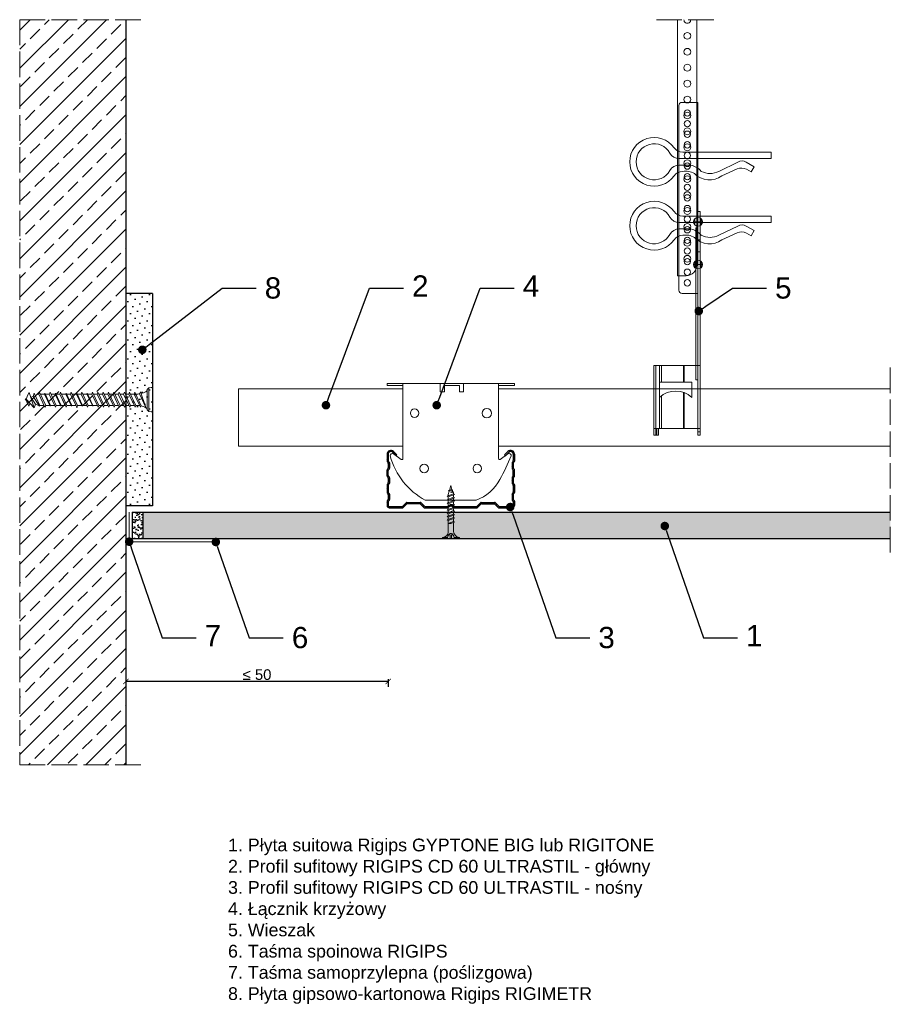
# Model space of a CAD drawing. Header units: millimetres. Extents: x 1535 to 1945, y 1166 to 1630.
import ezdxf
from ezdxf import colors
from ezdxf.entities.mleader import LeaderData, LeaderLine
from ezdxf.math import Vec2, Vec3

# ---------------------------------------------------------------- set-up
doc = ezdxf.new("R2010")
doc.units = ezdxf.units.MM
doc.linetypes.add('ACAD_ISO02W100', pattern=[15, 12, -3])
for name, color, linetype, lineweight in [('_RIGIPS AKCESORIA', 7, 'Continuous', 18), ('_RIGIPS G-K', 7, 'Continuous', 25), ('_RIGIPS PROFIL', 7, 'Continuous', 18), ('KRESKOWANIE', 7, 'Continuous', 9), ('OPISY', 7, 'Continuous', 9), ('PRZERYWANA', 7, 'ACAD_ISO02W100', 9), ('WYMIARY', 7, 'Continuous', 25)]:
    doc.layers.add(name, color=color, linetype=linetype, lineweight=lineweight)
doc.styles.get("Standard").update_dxf_attribs({"font": 'arial.ttf'})
doc.dimstyles.new('ISO-25', dxfattribs={"dimtxt": 5, "dimasz": 2.5, "dimexe": 2.5, "dimexo": 0.625, "dimtad": 1, "dimtxsty": 'Standard', "dimblk": 'ARCHTICK', "dimcen": 2.5, "dimadec": 0, "dimazin": 0, "dimtfac": 1, "dimtmove": 0, "dimatfit": 3, "dimfxl": 1, "dimfxlon": 1, "dimarcsym": 0})

# ---------------------------------------------------------------- blocks, each defined once
blk = doc.blocks.new('TN 25')
at = {"layer": '_RIGIPS AKCESORIA'}
for p, q in [((0, -0.84), (0, 7.16)), ((0, 7.16), (0.46, 7.16)), ((0.46, 4.78), (0, 4.78)), ((0.46, 7.16), (0.46, 4.78)), ((8.47, 4.46), (8.79, 5)), ((8.79, 5), (9.93, 2.01)), ((10.1, 4.46), (10.41, 5)), ((10.41, 5), (11.56, 2.01)), ((11.67, 4.46), (11.99, 5)), ((11.99, 5), (13.14, 2.01)), ((13.21, 4.46), (13.52, 5)), ((13.52, 5), (14.67, 2.01)), ((14.8, 4.46), (15.12, 5)), ((15.12, 5), (16.26, 2.01)), ((16.42, 4.46), (16.73, 5)), ((16.73, 5), (17.88, 2.01)), ((17.99, 4.46), (18.31, 5)), ((18.31, 5), (19.45, 2.01)), ((19.68, 4.46), (20, 5)), ((20, 5), (21.14, 2.01)), ((0, 3.5), (1.77, 3.5)), ((0, 2.83), (1.77, 2.83)), ((0.46, 1.64), (0, 1.64)), ((0.46, -0.84), (0.46, 1.64)), ((1.77, 3.5), (1.77, 4.2)), ((1.77, 2.83), (1.77, 2.18)), ((3.02, 4.46), (8.47, 4.46)), ((7.49, 2.01), (3.55, 2.01)), ((7.12, 4.46), (7.12, 3.18)), ((8.03, 2.01), (7.12, 4.46)), ((7.12, 3.18), (7.65, 1.53)), ((7.65, 1.53), (8.03, 2.01)), ((9.41, 2.01), (8.03, 2.01)), ((9.61, 1.51), (8.47, 4.46)), ((9, 4.46), (10.1, 4.46)), ((9.93, 2.01), (9.61, 1.51)), ((11.04, 2.01), (9.93, 2.01)), ((11.23, 1.51), (10.1, 4.46)), ((10.62, 4.46), (11.67, 4.46)), ((11.56, 2.01), (11.23, 1.51)), ((12.61, 2.01), (11.56, 2.01)), ((12.81, 1.51), (11.67, 4.46)), ((12.2, 4.46), (13.21, 4.46)), ((13.14, 2.01), (12.81, 1.51)), ((14.15, 2.01), (13.14, 2.01)), ((14.34, 1.51), (13.21, 4.46)), ((13.73, 4.46), (14.8, 4.46)), ((14.67, 2.01), (14.34, 1.51)), ((15.74, 2.01), (14.67, 2.01)), ((15.94, 1.51), (14.8, 4.46)), ((15.33, 4.46), (16.42, 4.46)), ((16.26, 2.01), (15.94, 1.51)), ((17.36, 2.01), (16.26, 2.01)), ((17.55, 1.51), (16.42, 4.46)), ((16.94, 4.46), (17.99, 4.46)), ((17.88, 2.01), (17.55, 1.51)), ((18.93, 2.01), (17.88, 2.01)), ((19.13, 1.51), (17.99, 4.46)), ((18.52, 4.46), (19.68, 4.46)), ((19.45, 2.01), (19.13, 1.51)), ((19.45, 2.01), (20.62, 2.01)), ((20.82, 1.51), (19.68, 4.46)), ((20.21, 4.46), (20.7, 4.46)), ((20.7, 4.46), (22.28, 3.98)), ((21.14, 2.01), (20.82, 1.51)), ((21.14, 2.01), (21.81, 2.12)), ((21.85, 1.83), (21.67, 3.28)), ((21.67, 3.28), (22.14, 2.4)), ((22.14, 2.4), (21.85, 1.83)), ((22.7, 2.36), (22.14, 2.4)), ((22.28, 3.98), (22.56, 4.37)), ((22.7, 2.36), (22.28, 3.98)), ((22.56, 4.37), (23.03, 2.71)), ((23.03, 2.71), (22.7, 2.36)), ((22.71, 3.85), (25, 3.24)), ((25, 3.24), (23.03, 2.71)), ((0, -0.84), (0.46, -0.84))]:
    blk.add_line(p, q, dxfattribs=at)
for centre, major_axis, ratio, start_param, end_param in [((3.09, 7.67), (0.17, 3.2), 0.826134, 1.773653, 3.180586), ((-0.04, 0.9), (0, 3.93), 0.848176, -0.720942, -0.151112), ((3.37, -1.57), (0.28, 3.57), 0.832181, 0.035984, 1.430787), ((-2.73, 15.91), (0, 14.76), 0.848176, 3.399396, 3.475072), ((0.59, 4.62), (0, 2.81), 0.848176, 3.475072, 3.862535), ((1.66, 3.18), (0, 0.895), 0.848176, -1.552777, -0.720942), ((1.66, 3.18), (0, 0.895), 0.848176, 3.862535, 4.730408)]:
    blk.add_ellipse(centre, major_axis=major_axis, ratio=ratio, start_param=start_param, end_param=end_param, dxfattribs=at)
blk = doc.blocks.new('CD 60 ULTRASTIL')
h = blk.add_hatch()
h.set_pattern_fill('ANSI31', color=256, scale=0.3, style=0)
h.paths.add_polyline_path([(542.88, 684.5, -0.302776), (543.49, 684.5), (544.54, 683.79, 0.148069), (544.85, 683.7), (555.42, 683.7, 0.198912), (555.81, 683.86), (557.38, 685.44, -0.198912), (557.77, 685.6), (563.59, 685.6, -0.198912), (563.98, 685.44), (565.55, 683.86, 0.198912), (565.94, 683.7), (572.18, 683.7, 0.414214), (573.18, 684.7), (573.18, 686.74, 0.198912), (573.02, 687.12), (572.74, 687.4, -0.198912), (572.58, 687.79), (572.58, 689.87, -0.198912), (572.74, 690.26), (573.02, 690.54, 0.198912), (573.18, 690.93), (573.18, 694.47, 0.198912), (573.02, 694.86), (572.74, 695.14, -0.198912), (572.58, 695.53), (572.58, 697.61, -0.198912), (572.74, 698), (573.02, 698.28, 0.198912), (573.18, 698.67), (573.18, 701.47, 0.198912), (573.02, 701.86), (572.74, 702.14, -0.198912), (572.58, 702.53), (572.58, 704.61, -0.198912), (572.74, 705), (573.02, 705.28, 0.198912), (573.18, 705.67), (573.18, 708.9, 0.666128), (570.12, 710.18), (568.55, 708.63), (568.93, 708.24), (570.5, 709.79, -0.666128), (572.63, 708.9), (572.63, 705.9, -0.198912), (572.47, 705.51), (572.19, 705.23, 0.198912), (572.03, 704.84), (572.03, 702.3, 0.198912), (572.19, 701.91), (572.47, 701.63, -0.198912), (572.63, 701.25), (572.63, 698.9, -0.198912), (572.47, 698.51), (572.19, 698.23, 0.198912), (572.03, 697.84), (572.03, 695.3, 0.198912), (572.19, 694.91), (572.47, 694.63, -0.198912), (572.63, 694.25), (572.63, 691.16, -0.198912), (572.47, 690.77), (572.19, 690.49, 0.198912), (572.03, 690.1), (572.03, 687.56, 0.198912), (572.19, 687.17), (572.47, 686.9, -0.198912), (572.63, 686.51), (572.63, 684.7, -0.414214), (572.18, 684.25), (566.17, 684.25, -0.198912), (565.78, 684.41), (564.2, 685.99, 0.198912), (563.82, 686.15), (557.55, 686.15, 0.198912), (557.16, 685.99), (555.58, 684.41, -0.198912), (555.19, 684.25), (545.01, 684.25, -0.148069), (544.71, 684.34), (543.49, 685.16, 0.302776), (542.88, 685.16), (541.65, 684.34, -0.148069), (541.35, 684.25), (531.17, 684.25, -0.198912), (530.78, 684.41), (529.2, 685.99, 0.198912), (528.82, 686.15), (522.55, 686.15, 0.198912), (522.16, 685.99), (520.58, 684.41, -0.198912), (520.19, 684.25), (514.18, 684.25, -0.414214), (513.73, 684.7), (513.73, 686.51, -0.198912), (513.89, 686.9), (514.17, 687.17, 0.198912), (514.33, 687.56), (514.33, 690.1, 0.198912), (514.17, 690.49), (513.89, 690.77, -0.198912), (513.73, 691.16), (513.73, 694.25, -0.198912), (513.89, 694.63), (514.17, 694.91, 0.198912), (514.33, 695.3), (514.33, 697.84, 0.198912), (514.17, 698.23), (513.89, 698.51, -0.198912), (513.73, 698.9), (513.73, 701.25, -0.198912), (513.89, 701.63), (514.17, 701.91, 0.198912), (514.33, 702.3), (514.33, 704.84, 0.198912), (514.17, 705.23), (513.89, 705.51, -0.198912), (513.73, 705.9), (513.73, 708.9, -0.666128), (515.86, 709.79), (517.43, 708.24), (517.81, 708.63), (516.25, 710.18, 0.666128), (513.18, 708.9), (513.18, 705.67, 0.198912), (513.34, 705.28), (513.62, 705, -0.198912), (513.78, 704.61), (513.78, 702.53, -0.198912), (513.62, 702.14), (513.34, 701.86, 0.198912), (513.18, 701.47), (513.18, 698.67, 0.198912), (513.34, 698.28), (513.62, 698, -0.198912), (513.78, 697.61), (513.78, 695.53, -0.198912), (513.62, 695.14), (513.34, 694.86, 0.198912), (513.18, 694.47), (513.18, 690.93, 0.198912), (513.34, 690.54), (513.62, 690.26, -0.198912), (513.78, 689.87), (513.78, 687.79, -0.198912), (513.62, 687.4), (513.34, 687.12, 0.198912), (513.18, 686.74), (513.18, 684.7, 0.414214), (514.18, 683.7), (520.42, 683.7, 0.198912), (520.81, 683.86), (522.38, 685.44, -0.198912), (522.77, 685.6), (528.59, 685.6, -0.198912), (528.98, 685.44), (530.55, 683.86, 0.198912), (530.94, 683.7), (541.51, 683.7, 0.148069), (541.82, 683.79)])
for p, q in [((515.86, 709.79), (517.43, 708.24)), ((516.25, 710.18), (517.81, 708.63)), ((570.12, 710.18), (568.55, 708.63)), ((570.5, 709.79), (568.93, 708.24)), ((513.18, 708.9), (513.18, 705.67)), ((513.34, 705.28), (513.62, 705)), ((513.73, 708.9), (513.73, 705.9)), ((513.89, 705.51), (514.17, 705.23)), ((517.43, 708.24), (517.81, 708.63)), ((568.93, 708.24), (568.55, 708.63)), ((572.47, 705.51), (572.19, 705.23)), ((572.63, 708.9), (572.63, 705.9)), ((573.02, 705.28), (572.74, 705)), ((573.18, 708.9), (573.18, 705.67)), ((513.18, 698.67), (513.18, 701.47)), ((513.34, 701.86), (513.62, 702.14)), ((513.73, 698.9), (513.73, 701.25)), ((513.78, 704.61), (513.78, 702.53)), ((513.89, 701.63), (514.17, 701.91)), ((514.33, 704.84), (514.33, 702.3)), ((572.03, 704.84), (572.03, 702.3)), ((572.47, 701.63), (572.19, 701.91)), ((572.58, 704.61), (572.58, 702.53)), ((572.63, 698.9), (572.63, 701.25)), ((573.02, 701.86), (572.74, 702.14)), ((573.18, 698.67), (573.18, 701.47)), ((513.34, 698.28), (513.62, 698)), ((513.78, 697.61), (513.78, 695.53)), ((513.89, 698.51), (514.17, 698.23)), ((514.33, 697.84), (514.33, 695.3)), ((572.03, 697.84), (572.03, 695.3)), ((572.47, 698.51), (572.19, 698.23)), ((572.58, 697.61), (572.58, 695.53)), ((573.02, 698.28), (572.74, 698)), ((513.18, 694.47), (513.18, 690.93)), ((513.34, 694.86), (513.62, 695.14)), ((513.73, 694.25), (513.73, 691.16)), ((513.89, 694.63), (514.17, 694.91)), ((572.47, 694.63), (572.19, 694.91)), ((572.63, 694.25), (572.63, 691.16)), ((573.02, 694.86), (572.74, 695.14)), ((573.18, 694.47), (573.18, 690.93)), ((513.18, 686.74), (513.18, 684.7)), ((513.34, 690.54), (513.62, 690.26)), ((513.34, 687.12), (513.62, 687.4)), ((513.73, 686.51), (513.73, 684.7)), ((513.78, 689.87), (513.78, 687.79)), ((513.89, 690.77), (514.17, 690.49)), ((513.89, 686.9), (514.17, 687.17)), ((514.33, 690.1), (514.33, 687.56)), ((572.03, 690.1), (572.03, 687.56)), ((572.47, 690.77), (572.19, 690.49)), ((572.47, 686.9), (572.19, 687.17)), ((572.58, 689.87), (572.58, 687.79)), ((572.63, 686.51), (572.63, 684.7)), ((573.02, 690.54), (572.74, 690.26)), ((573.02, 687.12), (572.74, 687.4)), ((573.18, 686.74), (573.18, 684.7)), ((514.18, 684.25), (520.19, 684.25)), ((514.18, 683.7), (520.42, 683.7)), ((520.58, 684.41), (522.16, 685.99)), ((520.81, 683.86), (522.38, 685.44)), ((522.55, 686.15), (528.82, 686.15)), ((528.59, 685.6), (522.77, 685.6)), ((530.55, 683.86), (528.98, 685.44)), ((530.78, 684.41), (529.2, 685.99)), ((530.94, 683.7), (541.51, 683.7)), ((531.17, 684.25), (541.35, 684.25)), ((541.65, 684.34), (542.88, 685.16)), ((541.82, 683.79), (542.88, 684.5)), ((544.71, 684.34), (543.49, 685.16)), ((544.54, 683.79), (543.49, 684.5)), ((544.85, 683.7), (555.42, 683.7)), ((545.01, 684.25), (555.19, 684.25)), ((555.58, 684.41), (557.16, 685.99)), ((555.81, 683.86), (557.38, 685.44)), ((557.55, 686.15), (563.82, 686.15)), ((557.77, 685.6), (563.59, 685.6)), ((565.55, 683.86), (563.98, 685.44)), ((565.78, 684.41), (564.2, 685.99)), ((565.94, 683.7), (572.18, 683.7)), ((566.17, 684.25), (572.18, 684.25))]:
    blk.add_line(p, q)
for centre, radius, start, end in [((514.98, 708.9), 1.8, 45.3251, 180), ((514.98, 708.9), 1.25, 45.3251, 180), ((571.38, 708.9), 1.8, 360, 134.6749), ((571.38, 708.9), 1.25, 360, 134.6749), ((513.73, 705.67), 0.55, 180, 225), ((513.23, 704.61), 0.55, 0, 45), ((514.28, 705.9), 0.55, 180, 225), ((513.78, 704.84), 0.55, 0, 45), ((572.58, 704.84), 0.55, 135, 180), ((572.08, 705.9), 0.55, 315, 0), ((573.13, 704.61), 0.55, 135, 180), ((572.63, 705.67), 0.55, 315, 0), ((513.73, 701.47), 0.55, 135, 180), ((513.23, 702.53), 0.55, 315, 0), ((514.28, 701.25), 0.55, 135, 180), ((513.78, 702.3), 0.55, 315, 0), ((572.58, 702.3), 0.55, 180, 225), ((572.08, 701.25), 0.55, 0, 45), ((573.13, 702.53), 0.55, 180, 225), ((572.63, 701.47), 0.55, 0, 45), ((513.73, 698.67), 0.55, 180, 225), ((513.23, 697.61), 0.55, 360, 45), ((514.28, 698.9), 0.55, 180, 225), ((513.78, 697.84), 0.55, 0, 45), ((572.58, 697.84), 0.55, 135, 180), ((572.08, 698.9), 0.55, 315, 0), ((573.13, 697.61), 0.55, 135, 180), ((572.63, 698.67), 0.55, 315, 0), ((513.73, 694.47), 0.55, 135, 180), ((513.23, 695.53), 0.55, 315, 0), ((514.28, 694.25), 0.55, 135, 180), ((514.28, 691.16), 0.55, 180, 225), ((513.78, 695.3), 0.55, 315, 0), ((572.58, 695.3), 0.55, 180, 225), ((572.08, 694.25), 0.55, 0, 45), ((572.08, 691.16), 0.55, 315, 0), ((573.13, 695.53), 0.55, 180, 225), ((572.63, 694.47), 0.55, 0, 45), ((513.73, 690.93), 0.55, 180, 225), ((513.73, 686.74), 0.55, 135, 180), ((513.23, 689.87), 0.55, 0, 45), ((513.23, 687.79), 0.55, 315, 0), ((514.28, 686.51), 0.55, 135, 180), ((513.78, 690.1), 0.55, 360, 45), ((513.78, 687.56), 0.55, 315, 360), ((572.58, 690.1), 0.55, 135, 180), ((572.58, 687.56), 0.55, 180, 225), ((572.08, 686.51), 0.55, 360, 45), ((573.13, 689.87), 0.55, 135, 180), ((573.13, 687.79), 0.55, 180, 225), ((572.63, 690.93), 0.55, 315, 0), ((572.63, 686.74), 0.55, 360, 45), ((514.18, 684.7), 1, 180, 270), ((514.18, 684.7), 0.45, 180, 270), ((520.19, 684.8), 0.55, 270, 315), ((520.42, 684.25), 0.55, 270, 315), ((522.55, 685.6), 0.55, 90, 135), ((522.77, 685.05), 0.55, 90, 135), ((528.59, 685.05), 0.55, 45, 90), ((528.82, 685.6), 0.55, 45, 90), ((530.94, 684.25), 0.55, 225, 270), ((531.17, 684.8), 0.55, 225, 270), ((541.35, 684.8), 0.55, 270, 303.6901), ((541.51, 684.25), 0.55, 270, 303.6901), ((543.18, 684.7), 0.55, 56.3099, 123.6901), ((543.18, 684.04), 0.55, 56.3099, 123.6901), ((544.85, 684.25), 0.55, 236.3099, 270), ((545.01, 684.8), 0.55, 236.3099, 270), ((555.19, 684.8), 0.55, 270, 315), ((555.42, 684.25), 0.55, 270, 315), ((557.55, 685.6), 0.55, 90, 135), ((557.77, 685.05), 0.55, 90, 135), ((563.59, 685.05), 0.55, 45, 90), ((563.82, 685.6), 0.55, 45, 90), ((565.94, 684.25), 0.55, 225, 270), ((566.17, 684.8), 0.55, 225, 270), ((572.18, 684.7), 1, 270, 0), ((572.18, 684.7), 1, 270, 360), ((572.18, 684.7), 0.45, 270, 360)]:
    blk.add_arc(centre, radius, start, end)
blk = doc.blocks.new('Lacznik krzyzowy (widok2)')
at = {"layer": '_RIGIPS AKCESORIA'}
for p, q in [((94.8, 91.5, 218.36), (94.8, 90.5, 218.36)), ((94.8, 91.5, 218.36), (154.8, 91.5, 218.36)), ((94.8, 90.5, 218.36), (102.3, 90.5, 218.36)), ((102.3, 56.15, 218.36), (102.3, 91.5, 218.36)), ((119.8, 91.5, 218.36), (119.8, 87.5, 218.36)), ((130.8, 91.5, 218.36), (119.8, 91.5, 218.36)), ((121.8, 87.5, 218.36), (121.8, 90.5, 218.36)), ((121.8, 90.5, 218.36), (128.85, 90.5, 218.36)), ((128.85, 90.5, 218.36), (128.85, 87.5, 218.36)), ((130.85, 91.5, 218.36), (130.85, 87.5, 218.36)), ((147.3, 91.5, 218.36), (147.3, 56.15, 218.36)), ((154.8, 90.5, 218.36), (147.3, 90.5, 218.36)), ((154.8, 91.5, 218.36), (154.8, 90.5, 218.36)), ((119.8, 87.5, 218.36), (121.8, 87.5, 218.36)), ((128.85, 87.5, 218.36), (130.85, 87.5, 218.36)), ((97.87, 58.35, 218.36), (101.51, 55.74, 218.36)), ((148.09, 55.74, 218.36), (151.73, 58.35, 218.36)), ((136.8, 36.5, 218.36), (112.81, 36.5, 218.36))]:
    blk.add_line(p, q, dxfattribs=at)
for centre, radius in [((107.8, 77.5, 218.36), 2), ((141.8, 77.5, 218.36), 2.24), ((112.3, 51.5, 218.36), 2), ((137.3, 51.5, 218.36), 2)]:
    blk.add_circle(centre, radius, dxfattribs=at)
for centre, radius, start, end in [((97.29, 57.53, 218.36), 1, 122.1388, 189.8152), ((129.23, 66.45, 218.36), 34.16, 195.4351, 241.2658), ((97.29, 57.53, 218.36), 1, 54.4623, 122.1388), ((101.8, 56.15, 218.36), 0.5, 234.4623, 0), ((147.8, 56.15, 218.36), 0.5, 180, 305.5377), ((20.47, 114.78, 218.36), 144.71, 331.7398, 336.6225), ((152.32, 57.53, 218.36), 1, 350.1848, 125.5377), ((129.12, 56.49, 218.36), 21.41, 291.013, 331.4749)]:
    blk.add_arc(centre, radius, start, end, dxfattribs=at)
blk = doc.blocks.new('wieszak noniuszowy bok')
at = {"layer": '_RIGIPS AKCESORIA', "lineweight": 0}
for p, q in [((1392.48, 5181.36), (1399.98, 5181.36)), ((1399.98, 5024.65), (1399.98, 5181.36)), ((1390.98, 5092.86), (1390.98, 5179.86)), ((1399.98, 5129.95), (1399.97, 5129.95)), ((1399.98, 5129.95), (1401, 5129.95)), ((1401, 5129.95), (1401, 5024.65)), ((1401, 5129.95), (1401, 5129.95)), ((1398.54, 5126.58), (1398.54, 5123.65)), ((1399.98, 5126.06), (1399.98, 5102.02)), ((1401.42, 5126.58), (1401.42, 5123.65)), ((1398.96, 5122.28), (1399.98, 5122.28)), ((1398.96, 5122.28), (1399.98, 5122.28)), ((1398.96, 5122.28), (1398.96, 5050.72)), ((1399.98, 5116.66), (1401, 5116.66)), ((1399.98, 5116.63), (1399.98, 5116.66)), ((1399.98, 5116.66), (1399.98, 5116.63)), ((1399.98, 5116.62), (1399.98, 5116.63)), ((1399.98, 5116.63), (1399.98, 5116.56)), ((1399.98, 5116.55), (1399.98, 5116.63)), ((1399.98, 5116.63), (1399.98, 5116.55)), ((1399.98, 5116.55), (1399.98, 5116.62)), ((1399.98, 5116.56), (1399.98, 5116.43)), ((1399.98, 5116.42), (1399.98, 5116.55)), ((1399.98, 5116.41), (1399.98, 5116.55)), ((1399.98, 5116.55), (1399.98, 5116.41)), ((1399.98, 5116.43), (1399.98, 5116.25)), ((1399.98, 5116.24), (1399.98, 5116.42)), ((1399.98, 5116.21), (1399.98, 5116.41)), ((1399.98, 5116.41), (1399.98, 5116.21)), ((1399.98, 5116.25), (1399.98, 5116.01)), ((1399.98, 5116), (1399.98, 5116.24)), ((1399.98, 5115.97), (1399.98, 5116.21)), ((1399.98, 5116.21), (1399.98, 5115.97)), ((1399.98, 5116.01), (1399.98, 5115.74)), ((1399.98, 5115.71), (1399.98, 5116)), ((1399.98, 5115.69), (1399.98, 5115.97)), ((1399.98, 5115.97), (1399.98, 5115.69)), ((1399.98, 5115.74), (1399.98, 5115.41)), ((1399.98, 5115.38), (1399.98, 5115.71)), ((1399.98, 5115.37), (1399.98, 5115.69)), ((1399.98, 5115.69), (1399.98, 5115.37)), ((1399.98, 5115.41), (1399.98, 5115.05)), ((1399.98, 5115.02), (1399.98, 5115.38)), ((1399.98, 5115.02), (1399.98, 5115.37)), ((1399.98, 5115.37), (1399.98, 5115.02)), ((1399.98, 5115.05), (1399.98, 5114.67)), ((1399.98, 5114.65), (1399.98, 5115.02)), ((1399.98, 5114.64), (1399.98, 5115.02)), ((1399.98, 5115.02), (1399.98, 5114.64)), ((1399.98, 5114.67), (1399.98, 5114.28)), ((1399.98, 5114.25), (1399.98, 5114.65)), ((1399.98, 5114.25), (1399.98, 5114.64)), ((1399.98, 5114.64), (1399.98, 5114.25)), ((1399.98, 5114.28), (1399.98, 5113.88)), ((1399.98, 5113.85), (1399.98, 5114.25)), ((1399.98, 5113.84), (1399.98, 5114.25)), ((1399.98, 5114.25), (1399.98, 5113.84)), ((1399.98, 5113.88), (1399.98, 5113.48)), ((1399.98, 5113.46), (1399.98, 5113.85)), ((1399.98, 5113.84), (1399.98, 5113.44)), ((1399.98, 5113.44), (1399.98, 5113.84)), ((1399.98, 5113.48), (1399.98, 5113.1)), ((1399.98, 5113.07), (1399.98, 5113.46)), ((1399.98, 5113.44), (1399.98, 5113.06)), ((1399.98, 5113.06), (1399.98, 5113.44)), ((1399.98, 5113.1), (1399.98, 5112.75)), ((1399.98, 5112.72), (1399.98, 5113.07)), ((1399.98, 5113.06), (1399.98, 5112.68)), ((1399.98, 5112.68), (1399.98, 5113.06)), ((1399.98, 5112.75), (1399.98, 5112.42)), ((1399.98, 5112.4), (1399.98, 5112.72)), ((1399.98, 5112.68), (1399.98, 5112.33)), ((1399.98, 5112.33), (1399.98, 5112.68)), ((1399.98, 5112.42), (1399.98, 5112.14)), ((1399.98, 5112.12), (1399.98, 5112.4)), ((1399.98, 5112.33), (1399.98, 5112)), ((1399.98, 5112), (1399.98, 5112.33)), ((1399.98, 5112.14), (1399.98, 5111.9)), ((1399.98, 5111.89), (1399.98, 5112.12)), ((1399.98, 5112), (1399.98, 5111.72)), ((1399.98, 5111.72), (1399.98, 5112)), ((1399.98, 5111.9), (1399.98, 5111.72)), ((1399.98, 5111.72), (1399.98, 5111.89)), ((1399.98, 5111.72), (1399.98, 5111.6)), ((1399.98, 5111.59), (1399.98, 5111.72)), ((1399.98, 5111.72), (1399.98, 5111.48)), ((1399.98, 5111.48), (1399.98, 5111.72)), ((1399.98, 5111.6), (1399.98, 5111.54)), ((1399.98, 5111.53), (1399.98, 5111.59)), ((1399.98, 5111.54), (1399.98, 5111.53)), ((1399.98, 5111.48), (1399.98, 5111.29)), ((1399.98, 5111.29), (1399.98, 5111.48)), ((1399.98, 5111.29), (1399.98, 5111.15)), ((1399.98, 5111.15), (1399.98, 5111.29)), ((1399.98, 5111.15), (1399.98, 5111.06)), ((1399.98, 5111.06), (1399.98, 5111.15)), ((1399.98, 5111.06), (1399.98, 5111.04)), ((1399.98, 5111.04), (1399.98, 5111.06)), ((1399.98, 5111.04), (1401, 5111.04)), ((1398.54, 5106.42), (1398.54, 5103.49)), ((1401.42, 5106.42), (1401.42, 5103.49)), ((1399.98, 5102.02), (1399.98, 5102.1)), ((1399.98, 5091.36), (1392.48, 5091.36)), ((1400.98, 5057.36), (1379.24, 5057.36)), ((1379.24, 5057.36), (1379.24, 5024.65)), ((1380.12, 5057.36), (1380.12, 5024.65)), ((1381.9, 5057.36), (1381.9, 5049.5)), ((1382.79, 5057.36), (1382.79, 5049.5)), ((1393.13, 5057.36), (1393.13, 5049.5)), ((1393.4, 5057.36), (1393.4, 5049.5)), ((1400.98, 5057.36), (1401, 5057.36)), ((1401, 5057.36), (1400.98, 5057.36)), ((1398.96, 5050.72), (1399.98, 5050.72)), ((1381.81, 5042.35), (1381.81, 5049.5)), ((1397.14, 5049.5), (1381.81, 5049.5)), ((1397.14, 5042.35), (1397.14, 5049.5)), ((1381.9, 5042.43), (1381.9, 5027.72)), ((1382.79, 5043.18), (1382.79, 5027.72)), ((1393.13, 5044.79), (1393.13, 5027.72)), ((1393.4, 5044.69), (1393.4, 5027.72)), ((1379.24, 5027.72), (1401, 5027.72)), ((1380.57, 5027.72), (1380.57, 5024.65)), ((1381.46, 5024.65), (1381.46, 5027.72)), ((1379.24, 5024.65), (1381.46, 5024.65)), ((1399.98, 5026.19), (1401, 5026.19)), ((1401, 5024.65), (1399.98, 5024.65))]:
    blk.add_line(p, q, dxfattribs=at)
at = {"layer": '_RIGIPS AKCESORIA'}
for p, q in [((1397.92, 5125.12), (1402.03, 5125.12)), ((1397.92, 5104.96), (1402.03, 5104.96))]:
    blk.add_line(p, q, dxfattribs=at)
for centre, radius in [((1394.98, 5176.36), 1.5), ((1394.98, 5171.36), 1.5), ((1394.98, 5166.36), 1.5), ((1394.98, 5161.36), 1.5), ((1394.98, 5156.36), 1.5), ((1394.98, 5151.36), 1.5), ((1394.98, 5146.36), 1.5), ((1394.98, 5141.36), 1.5), ((1394.98, 5136.36), 1.5), ((1394.98, 5131.36), 1.5), ((1394.98, 5126.36), 1.5), ((1399.98, 5125.12), 2.06), ((1394.98, 5121.36), 1.5), ((1394.98, 5116.36), 1.5), ((1394.98, 5111.36), 1.5), ((1394.98, 5106.36), 1.5), ((1399.98, 5104.96), 2.06), ((1394.98, 5101.36), 1.5), ((1394.98, 5096.36), 1.5)]:
    blk.add_circle(centre, radius, dxfattribs=at)
at = {"layer": '_RIGIPS AKCESORIA', "lineweight": 0}
for centre, start, end in [((1392.48, 5179.86), 90, 180), ((1392.48, 5092.86), 180, 270)]:
    blk.add_arc(centre, 1.5, start, end, dxfattribs=at)
at = {"layer": '_RIGIPS AKCESORIA'}
blk.add_arc((1389.48, 5034.29), 11.12, 46.445, 133.4017, dxfattribs=at)
blk = doc.blocks.new('klamra')
at = {"layer": '_RIGIPS AKCESORIA'}
for p, q in [((6828.19, 2764.92), (6828.19, 2806.53)), ((6831.19, 2764.92), (6831.19, 2808.19)), ((6834.19, 2802.92), (6834.19, 2808.19)), ((6832.87, 2780.55), (6837.19, 2789.57)), ((6839.31, 2788.09), (6836.06, 2780.95)), ((6832.86, 2776.63), (6835, 2772.92)), ((6835, 2772.92), (6837.38, 2774.29)), ((6836.19, 2776.54), (6837.38, 2774.29)), ((6831.19, 2764.92), (6828.19, 2764.92))]:
    blk.add_line(p, q, dxfattribs=at)
for centre, radius, start, end in [((6832.69, 2820.02), 11.5, 305.1527, 234.8473), ((6832.69, 2820.02), 8.5, 298.7822, 241.2178), ((6823.19, 2806.53), 5, 0, 54.8473), ((6826.19, 2808.19), 5, 0, 61.2178), ((6839.19, 2808.19), 5, 118.7822, 180), ((6842.19, 2806.53), 5, 125.1527, 180), ((6845.23, 2805.18), 8.16, 170.4436, 210.2847), ((6843.93, 2805.32), 10.09, 195.2653, 228.1308), ((6829.23, 2793.69), 8.97, 332.6387, 27.3613), ((6831.19, 2793.92), 10, 324.3132, 45.573), ((6835.87, 2778.58), 3.59, 146.8414, 212.9715), ((6840.61, 2778.88), 5, 155.5109, 207.8622)]:
    blk.add_arc(centre, radius, start, end, dxfattribs=at)
blk = doc.blocks.new('noniusz uciety')
at = {"layer": '_RIGIPS AKCESORIA'}
for p, q in [((1663.33, 1509.33), (1663.33, 1629.95)), ((1672.33, 1514.33), (1672.33, 1629.95)), ((1667.33, 1509.33), (1663.33, 1509.33))]:
    blk.add_line(p, q, dxfattribs=at)
for centre in [(1667.88, 1622.34), (1667.88, 1614.84), (1667.88, 1607.34), (1667.88, 1599.84), (1667.88, 1592.34), (1667.88, 1584.84), (1667.88, 1577.34), (1667.88, 1569.84), (1667.88, 1562.34), (1667.88, 1554.84), (1667.88, 1547.34), (1667.88, 1539.84), (1667.88, 1532.34), (1667.88, 1524.84), (1667.88, 1517.34)]:
    blk.add_circle(centre, 1.6, dxfattribs=at)
for centre, radius, start, end in [((1667.88, 1629.84), 1.6, 175.8835, 4.1165), ((1667.33, 1514.33), 5, 270, 0)]:
    blk.add_arc(centre, radius, start, end, dxfattribs=at)
blk = doc.blocks.new('kolek beton 65')
at = {"layer": '_RIGIPS AKCESORIA'}
for p, q in [((-68.91, -931.37), (-69.76, -932.23)), ((-67.81, -931.28), (-68.91, -931.37)), ((-68.91, -942.59), (-68.91, -931.37)), ((-67.26, -942.18), (-67.26, -931.78)), ((-126.91, -936.37), (-127.26, -936.98)), ((-126.9, -936.83), (-127.26, -936.98)), ((-127.02, -936.57), (-125.7, -939.37)), ((-125.41, -940.08), (-126.91, -936.37)), ((-126.69, -936.74), (-126.75, -936.77)), ((-125.96, -934.72), (-126.69, -936.74)), ((-126.69, -936.74), (-122.91, -940.73)), ((-125.3, -933.58), (-125.96, -934.72)), ((-122.91, -940.73), (-125.3, -933.58)), ((-123.47, -935.41), (-124.54, -935.85)), ((-122.3, -939.04), (-124.54, -935.85)), ((-122.93, -933.94), (-123.47, -935.41)), ((-123.47, -935.41), (-120.37, -939.96)), ((-120.25, -939.63), (-122.93, -933.94)), ((-120.86, -934.33), (-122.44, -934.98)), ((-120.81, -934.33), (-120.86, -934.33)), ((-120.48, -933.42), (-120.81, -934.33)), ((-117.85, -940.54), (-120.81, -934.33)), ((-117.51, -939.63), (-120.48, -933.42)), ((-118.08, -934.33), (-120.05, -934.33)), ((-117.93, -933.94), (-118.08, -934.33)), ((-118.08, -934.33), (-115.39, -940.02)), ((-115.25, -939.63), (-117.93, -933.94)), ((-115.81, -934.33), (-117.73, -934.33)), ((-115.48, -933.42), (-115.81, -934.33)), ((-112.85, -940.54), (-115.81, -934.33)), ((-112.51, -939.63), (-115.48, -933.42)), ((-113.08, -934.33), (-115.05, -934.33)), ((-112.93, -933.94), (-113.08, -934.33)), ((-113.08, -934.33), (-110.39, -940.02)), ((-110.25, -939.63), (-112.93, -933.94)), ((-110.81, -934.33), (-112.73, -934.33)), ((-110.48, -933.42), (-110.81, -934.33)), ((-110.48, -933.42), (-110.81, -934.33)), ((-108.28, -939.63), (-110.81, -934.33)), ((-107.85, -940.54), (-110.81, -934.33)), ((-107.51, -939.63), (-110.48, -933.42)), ((-108.08, -934.33), (-110.05, -934.33)), ((-107.51, -939.63), (-110.05, -934.33)), ((-107.93, -933.94), (-108.08, -934.33)), ((-108.08, -934.33), (-105.39, -940.02)), ((-105.25, -939.63), (-107.93, -933.94)), ((-105.81, -934.33), (-107.73, -934.33)), ((-105.48, -933.42), (-105.81, -934.33)), ((-102.85, -940.54), (-105.81, -934.33)), ((-102.51, -939.63), (-105.48, -933.42)), ((-103.08, -934.33), (-105.05, -934.33)), ((-102.93, -933.94), (-103.08, -934.33)), ((-103.08, -934.33), (-100.39, -940.02)), ((-100.25, -939.63), (-102.93, -933.94)), ((-100.81, -934.33), (-102.73, -934.33)), ((-100.48, -933.42), (-100.81, -934.33)), ((-97.85, -940.54), (-100.81, -934.33)), ((-97.51, -939.63), (-100.48, -933.42)), ((-98.08, -934.33), (-100.05, -934.33)), ((-97.93, -933.94), (-98.08, -934.33)), ((-98.08, -934.33), (-95.39, -940.02)), ((-95.25, -939.63), (-97.93, -933.94)), ((-95.81, -934.33), (-97.73, -934.33)), ((-95.48, -933.42), (-95.81, -934.33)), ((-92.85, -940.54), (-95.81, -934.33)), ((-92.51, -939.63), (-95.48, -933.42)), ((-93.31, -934.33), (-95.05, -934.33)), ((-92.98, -933.42), (-93.31, -934.33)), ((-90.35, -940.54), (-93.31, -934.33)), ((-90.01, -939.63), (-92.98, -933.42)), ((-90.81, -934.33), (-92.55, -934.33)), ((-90.48, -933.42), (-90.81, -934.33)), ((-87.85, -940.54), (-90.81, -934.33)), ((-87.51, -939.63), (-90.48, -933.42)), ((-88.31, -934.33), (-90.05, -934.33)), ((-87.98, -933.42), (-88.31, -934.33)), ((-85.35, -940.54), (-88.31, -934.33)), ((-85.01, -939.63), (-87.98, -933.42)), ((-85.81, -934.33), (-87.55, -934.33)), ((-85.48, -933.42), (-85.81, -934.33)), ((-82.85, -940.54), (-85.81, -934.33)), ((-82.51, -939.63), (-85.48, -933.42)), ((-83.31, -934.33), (-85.05, -934.33)), ((-82.98, -933.42), (-83.31, -934.33)), ((-80.35, -940.54), (-83.31, -934.33)), ((-80.01, -939.63), (-82.98, -933.42)), ((-80.81, -934.33), (-82.55, -934.33)), ((-80.48, -933.42), (-80.81, -934.33)), ((-77.85, -940.54), (-80.81, -934.33)), ((-77.51, -939.63), (-80.48, -933.42)), ((-80.05, -934.33), (-78.31, -934.33)), ((-77.98, -933.42), (-78.31, -934.33)), ((-75.35, -940.54), (-78.31, -934.33)), ((-75.01, -939.63), (-77.98, -933.42)), ((-75.81, -934.33), (-77.55, -934.33)), ((-75.47, -933.37), (-75.81, -934.33)), ((-72.85, -940.54), (-75.81, -934.33)), ((-75.47, -933.37), (-72.61, -939.89)), ((-72.91, -933.23), (-73.27, -934.2)), ((-73.27, -934.2), (-70.43, -940.67)), ((-70.43, -940.67), (-72.91, -933.23)), ((-69.76, -932.23), (-69.76, -941.73)), ((-126.72, -937.2), (-127.26, -936.98)), ((-124.89, -938.64), (-125.41, -940.08)), ((-122.3, -939.04), (-122.91, -940.73)), ((-120.86, -939.63), (-122.3, -939.04)), ((-120.6, -939.63), (-120.86, -939.63)), ((-120.25, -939.63), (-120.37, -939.96)), ((-118.28, -939.63), (-120.25, -939.63)), ((-117.51, -939.63), (-117.85, -940.54)), ((-115.58, -939.63), (-117.51, -939.63)), ((-115.25, -939.63), (-115.39, -940.02)), ((-113.28, -939.63), (-115.25, -939.63)), ((-112.51, -939.63), (-112.85, -940.54)), ((-110.6, -939.63), (-112.51, -939.63)), ((-110.25, -939.63), (-110.39, -940.02)), ((-108.28, -939.63), (-110.25, -939.63)), ((-107.51, -939.63), (-107.85, -940.54)), ((-107.51, -939.63), (-107.85, -940.54)), ((-105.6, -939.63), (-107.51, -939.63)), ((-105.25, -939.63), (-105.39, -940.02)), ((-103.28, -939.63), (-105.25, -939.63)), ((-102.51, -939.63), (-102.91, -940.73)), ((-100.6, -939.63), (-102.51, -939.63)), ((-100.25, -939.63), (-100.41, -940.08)), ((-98.28, -939.63), (-100.25, -939.63)), ((-97.51, -939.63), (-97.85, -940.54)), ((-95.6, -939.63), (-97.51, -939.63)), ((-95.25, -939.63), (-95.39, -940.02)), ((-93.28, -939.63), (-95.25, -939.63)), ((-92.51, -939.63), (-92.85, -940.54)), ((-90.78, -939.63), (-92.51, -939.63)), ((-90.01, -939.63), (-90.35, -940.54)), ((-88.28, -939.63), (-90.01, -939.63)), ((-87.51, -939.63), (-87.85, -940.54)), ((-85.78, -939.63), (-87.51, -939.63)), ((-85.01, -939.63), (-85.35, -940.54)), ((-83.28, -939.63), (-85.01, -939.63)), ((-82.51, -939.63), (-82.85, -940.54)), ((-80.78, -939.63), (-82.51, -939.63)), ((-80.01, -939.63), (-80.35, -940.54)), ((-78.28, -939.63), (-80.01, -939.63)), ((-77.51, -939.63), (-77.85, -940.54)), ((-77.51, -939.63), (-75.78, -939.63)), ((-75.01, -939.63), (-75.35, -940.54)), ((-72.61, -939.89), (-72.85, -940.54)), ((-68.91, -942.59), (-69.76, -941.73)), ((-67.81, -942.68), (-68.91, -942.59))]:
    blk.add_line(p, q, dxfattribs=at)
for centre, radius, start, end in [((-67.76, -931.78), 0.5, 0, 95), ((-74.88, -924.33), 10, 269.0428, 279.2887), ((-74.88, -924.33), 10, 282.9916, 297.2521), ((-70.76, -932.33), 1, 297.387, 0.1192), ((-74.88, -949.63), 10, 80.5289, 90.7633), ((-74.88, -949.63), 10, 62.7479, 76.8682), ((-70.76, -941.63), 1, 359.8807, 62.6128), ((-67.76, -942.18), 0.5, 265, 360)]:
    blk.add_arc(centre, radius, start, end, dxfattribs=at)
blk = doc.blocks.new('_Dot')
at = {"color": 0, "linetype": 'ByBlock', "lineweight": -2}
blk.add_line((-0.5, 0), (-1, 0), dxfattribs=at)
at = {"color": 0, "linetype": 'ByBlock', "const_width": 0.5}
blk.add_lwpolyline([(-0.25, 0, 1), (0.25, 0, 1)], format="xyb", close=True, dxfattribs=at)
blk = doc.blocks.new('_ArchTick')
at = {"color": 0, "linetype": 'ByBlock', "const_width": 0.15}
blk.add_lwpolyline([(-0.5, -0.5), (0.5, 0.5)], dxfattribs=at)
blk = doc.blocks.new('*D23')
at = {"layer": 'Defpoints', "color": 0, "transparency": 16777216}
for p in [(1585.2, 1400.95), (1708.75, 1401.95), (1585.2, 1318.25)]:
    blk.add_point(p, dxfattribs=at)
at = {"layer": 'WYMIARY', "color": 0, "lineweight": -2, "transparency": 16777216}
for p, q in [((1585.2, 1319.25), (1585.2, 1315.75)), ((1708.75, 1318.25), (1585.2, 1318.25)), ((1708.75, 1319.25), (1708.75, 1315.75))]:
    blk.add_line(p, q, dxfattribs=at)
at = {"layer": 'WYMIARY', "color": 0, "lineweight": -2, "transparency": 16777216, "xscale": 2.5, "yscale": 2.5, "zscale": 2.5, "rotation": 180}
blk.add_blockref('_ArchTick', (1585.2, 1318.25), dxfattribs=at)
at = {"layer": 'WYMIARY', "color": 0, "lineweight": -2, "transparency": 16777216, "xscale": 2.5, "yscale": 2.5, "zscale": 2.5}
blk.add_blockref('_ArchTick', (1708.75, 1318.25), dxfattribs=at)
at = {"layer": 'WYMIARY', "color": 0, "transparency": 16777216, "insert": (1646.98, 1321.43), "char_height": 5, "attachment_point": 5}
blk.add_mtext('≤ 50', dxfattribs=at)

msp = doc.modelspace()

# ---------------------------------------------------------------- hatches: boundary and pattern name
at = {"layer": '_RIGIPS G-K'}
h = msp.add_hatch(dxfattribs=at)
h.set_pattern_fill('DOTS', color=256, scale=2, angle=135, style=0)
h.set_pattern_definition([(135, (198.752, 3091.1547), (-3.367596, -1.122532), [0, -3.175])])
h.paths.add_polyline_path([(1585.203, 1400.951), (1597.703, 1400.951), (1597.703, 1500.951), (1585.203, 1500.951)])
h = msp.add_hatch(dxfattribs=at)
h.set_pattern_fill('AR-SAND', color=256, scale=0.05, style=0)
h.set_pattern_definition([(322.5, (-426.3334, 2488.4351), (-0.0800016, -2.4470662), [0, -1.9304, 0, -2.159, 0, -2.06375]), (352.5, (-426.3334, 2488.435), (2.2476164, -3.5841255), [0, -1.0414, 0, -1.7399, 0, -0.66675]), (32.5, (-427.8955, 2488.4351), (3.9549619, -0.007186), [0, -0.635, 0, -2.286, 0, -2.9845]), (42.5, (-427.8955, 2488.435), (3.8177823, -1.1146466), [0, -0.3175, 0, -1.4986, 0, -1.7145])])
h.paths.add_polyline_path([(1588.203, 1385.551), (1593.203, 1385.551), (1593.203, 1398.051), (1588.203, 1398.051)])
h = msp.add_hatch(dxfattribs=at)
h.set_pattern_fill('DOTS', color=253, scale=0.5, style=0)
h.paths.add_polyline_path([(1945.203, 1385.551), (1945.203, 1398.051), (1593.203, 1398.051), (1593.203, 1385.551)])
at = {"layer": 'KRESKOWANIE'}
h = msp.add_hatch(dxfattribs=at)
h.set_pattern_fill('ANSI33', color=256, scale=2, angle=180, style=0)
h.paths.add_polyline_path([(1585.203, 1629.951), (1535.203, 1629.951), (1535.203, 1278.951), (1585.203, 1278.951)])

# ---------------------------------------------------------------- linework, layer by layer
msp.add_line((1585.203, 1629.951), (1585.203, 1278.951))
at = {"layer": '_RIGIPS AKCESORIA'}
for p, q in [((1586.703, 1398.051), (1586.703, 1383.051)), ((1588.203, 1384.051), (1628.203, 1384.051))]:
    msp.add_line(p, q, dxfattribs=at)
at = {"layer": '_RIGIPS G-K'}
for p, q in [((1597.703, 1500.951), (1585.203, 1500.951)), ((1597.703, 1500.951), (1597.703, 1400.951)), ((1597.703, 1400.951), (1585.203, 1400.951)), ((1588.203, 1398.051), (1945.203, 1398.051)), ((1588.203, 1398.051), (1588.203, 1385.551)), ((1593.203, 1398.051), (1593.203, 1385.551)), ((1588.203, 1385.551), (1945.203, 1385.551))]:
    msp.add_line(p, q, dxfattribs=at)
at = {"layer": '_RIGIPS PROFIL'}
for p, q in [((1715.703, 1456.051), (1638.203, 1456.051)), ((1638.203, 1456.051), (1638.203, 1429.051)), ((1945.203, 1456.051), (1760.703, 1456.051)), ((1715.703, 1429.051), (1638.203, 1429.051)), ((1945.203, 1429.051), (1760.703, 1429.051))]:
    msp.add_line(p, q, dxfattribs=at)
at = {"layer": 'PRZERYWANA'}
for p, q in [((1535.203, 1629.951), (1595.203, 1629.951)), ((1535.203, 1629.951), (1535.203, 1278.951)), ((1835.068, 1629.951), (1864.068, 1629.951)), ((1945.203, 1466.051), (1945.203, 1376.451)), ((1535.203, 1278.951), (1595.203, 1278.951))]:
    msp.add_line(p, q, dxfattribs=at)

# ---------------------------------------------------------------- block references
for name, p in [('wieszak noniuszowy bok', (454.65, -3590.358)), ('Lacznik krzyzowy (widok2)', (1613.402, 1367.082, -218.356)), ('CD 60 ULTRASTIL', (1195.023, 716.35))]:
    msp.add_blockref(name, p)
at = {"xscale": -1, "rotation": 90}
for p in [(4654.001, 8395.691), (4654.001, 8365.594)]:
    msp.add_blockref('klamra', p, dxfattribs=at)
at = {"layer": '_RIGIPS AKCESORIA'}
msp.add_blockref('kolek beton 65', (1664.965, 2387.931), dxfattribs=at)
at = {"layer": '_RIGIPS AKCESORIA', "rotation": 90}
msp.add_blockref('TN 25', (1741.447, 1385.551), dxfattribs=at)
at = {"layer": '_RIGIPS G-K'}
msp.add_blockref('noniusz uciety', (181.735, 0), dxfattribs=at)

# ---------------------------------------------------------------- texts
at = {"insert": (1633.317, 1244.211), "char_height": 6, "width": 255.46609, "attachment_point": 1}
msp.add_mtext('1. Płyta suitowa Rigips GYPTONE BIG lub RIGITONE\\P2. Profil sufitowy RIGIPS CD 60 ULTRASTIL - główny\\P3. Profil sufitowy RIGIPS CD 60 ULTRASTIL - nośny\\P4. Łącznik krzyżowy\\P5. Wieszak\\P6. Taśma spoinowa RIGIPS\\P7. Taśma samoprzylepna (poślizgowa)\\P8. Płyta gipsowo-kartonowa Rigips RIGIMETR ', dxfattribs=at)

# ---------------------------------------------------------------- dimensions: what is measured, and where the dimension line sits
at = {"layer": 'WYMIARY'}
dim = msp.add_linear_dim(base=(1585.203, 1318.254), p1=(1708.753, 1401.955), p2=(1585.203, 1400.951), text='≤ 50', dimstyle='ISO-25', override={"dimtad": 3, "dimtmove": 2}, dxfattribs=at)
dim.commit()
dim.dimension.update_dxf_attribs({"geometry": '*D23', "text_midpoint": (1646.978, 1321.432)})

# ---------------------------------------------------------------- leaders
at = {"layer": 'OPISY'}
ml = msp.add_multileader_mtext('Standard', dxfattribs=at)
ml.set_content('8', color=256)
ml.set_leader_properties()
ml.set_arrow_properties(name='DOT')
ml.build(insert=Vec2(0, 0))
ctx = ml.context
ctx.base_point, ctx.char_height, ctx.landing_gap_size, ctx.plane_origin = Vec3(1646.611, 1503.505), 10, 4, Vec3(1454.022, 1647.164)
notes = []
notes.append((ctx, [(0, (1, 1, 0), (1630.611, 1503.505), (1, 0), 16, [(0, [(1592.948, 1474.464)], 0, [])])]))
ctx.mtext.insert, ctx.mtext.flow_direction = Vec3(1650.611, 1508.59), 5
ml = msp.add_multileader_mtext('Standard', dxfattribs=at)
ml.set_content('2', color=256)
ml.set_leader_properties()
ml.set_arrow_properties(name='DOT')
ml.build(insert=Vec2(0, 0))
ctx = ml.context
ctx.base_point, ctx.char_height, ctx.landing_gap_size, ctx.plane_origin = Vec3(1715.964, 1503.505), 10, 4, Vec3(1523.375, 1647.164)
notes.append((ctx, [(0, (1, 1, 0), (1699.964, 1503.505), (1, 0), 16, [(0, [(1679.427, 1448.353)], 0, [])])]))
ctx.mtext.insert, ctx.mtext.flow_direction = Vec3(1719.964, 1509.505), 5
ml = msp.add_multileader_mtext('Standard', dxfattribs=at)
ml.set_content('4', color=256)
ml.set_leader_properties()
ml.set_arrow_properties(name='DOT')
ml.build(insert=Vec2(0, 0))
ctx = ml.context
ctx.base_point, ctx.char_height, ctx.landing_gap_size, ctx.plane_origin = Vec3(1768.125, 1503.505), 10, 4, Vec3(1575.536, 1647.164)
notes.append((ctx, [(0, (1, 1, 0), (1752.125, 1503.505), (1, 0), 16, [(0, [(1731.588, 1448.353)], 0, [])])]))
ctx.mtext.insert, ctx.mtext.flow_direction = Vec3(1772.125, 1509.505), 5
ml = msp.add_multileader_mtext('Standard', dxfattribs=at)
ml.set_content('5', color=256)
ml.set_leader_properties()
ml.set_arrow_properties(name='DOT')
ml.build(insert=Vec2(0, 0))
ctx = ml.context
ctx.base_point, ctx.char_height, ctx.landing_gap_size, ctx.plane_origin = Vec3(1886.945, 1503.505), 10, 4, Vec3(1694.357, 1647.164)
notes.append((ctx, [(0, (1, 1, 0), (1870.945, 1503.505), (1, 0), 16, [(0, [(1854.994, 1492.705)], 0, [])])]))
ctx.mtext.insert, ctx.mtext.flow_direction = Vec3(1890.945, 1508.59), 5
ml = msp.add_multileader_mtext('Standard', dxfattribs=at)
ml.set_content('3', color=256)
ml.set_leader_properties()
ml.set_arrow_properties(name='DOT')
ml.build(insert=Vec2(0, 0))
ctx = ml.context
ctx.base_point, ctx.char_height, ctx.landing_gap_size, ctx.plane_origin = Vec3(1803.681, 1338.841), 10, 4, Vec3(1611.092, 1195.182)
notes.append((ctx, [(0, (1, 1, 0), (1787.681, 1338.841), (1, 0), 16, [(0, [(1766.204, 1400.403)], 0, [])])]))
ctx.mtext.insert, ctx.mtext.flow_direction = Vec3(1807.681, 1343.93), 5
ml = msp.add_multileader_mtext('Standard', dxfattribs=at)
ml.set_content('1', color=256)
ml.set_leader_properties()
ml.set_arrow_properties(name='DOT')
ml.build(insert=Vec2(0, 0))
ctx = ml.context
ctx.base_point, ctx.char_height, ctx.landing_gap_size, ctx.plane_origin = Vec3(1873.232, 1338.841), 10, 4, Vec3(1680.643, 1195.182)
notes.append((ctx, [(0, (1, 1, 0), (1857.232, 1338.841), (1, 0), 16, [(0, [(1838.998, 1391.448)], 0, [])])]))
ctx.mtext.insert, ctx.mtext.flow_direction = Vec3(1877.232, 1344.841), 5
ml = msp.add_multileader_mtext('Standard', dxfattribs=at)
ml.set_content('7', color=256)
ml.set_leader_properties()
ml.set_arrow_properties(name='DOT')
ml.build(insert=Vec2(0, 0))
ctx = ml.context
ctx.base_point, ctx.char_height, ctx.landing_gap_size, ctx.plane_origin = Vec3(1618.303, 1338.841), 10, 4, Vec3(1425.714, 1195.182)
notes.append((ctx, [(0, (1, 1, 0), (1602.303, 1338.841), (1, 0), 16, [(0, [(1586.75, 1384.093)], 0, [])])]))
ctx.mtext.insert, ctx.mtext.flow_direction = Vec3(1622.303, 1344.841), 5
ml = msp.add_multileader_mtext('Standard', dxfattribs=at)
ml.set_content('6', color=256)
ml.set_leader_properties()
ml.set_arrow_properties(name='DOT')
ml.build(insert=Vec2(0, 0))
ctx = ml.context
ctx.base_point, ctx.char_height, ctx.landing_gap_size, ctx.plane_origin = Vec3(1659.347, 1338.841), 10, 4, Vec3(1466.758, 1195.182)
notes.append((ctx, [(0, (1, 1, 0), (1643.347, 1338.841), (1, 0), 16, [(0, [(1627.564, 1383.926)], 0, [])])]))
ctx.mtext.insert, ctx.mtext.flow_direction = Vec3(1663.347, 1343.926), 5
for ctx, leaders in notes:
    for number, flags, end, landing, length, lines in leaders:
        leader = LeaderData()
        leader.index, (leader.has_last_leader_line, leader.has_dogleg_vector, leader.attachment_direction) = number, flags
        leader.last_leader_point, leader.dogleg_vector, leader.dogleg_length = Vec3(end), Vec3(landing), length
        for number, points, colour, breaks in lines:
            line = LeaderLine()
            line.index, line.vertices, line.color, line.breaks = number, Vec3.list(points), colors.encode_raw_color(colour), breaks
            leader.lines.append(line)
        ctx.leaders.append(leader)

doc.saveas('drawing.dxf')
